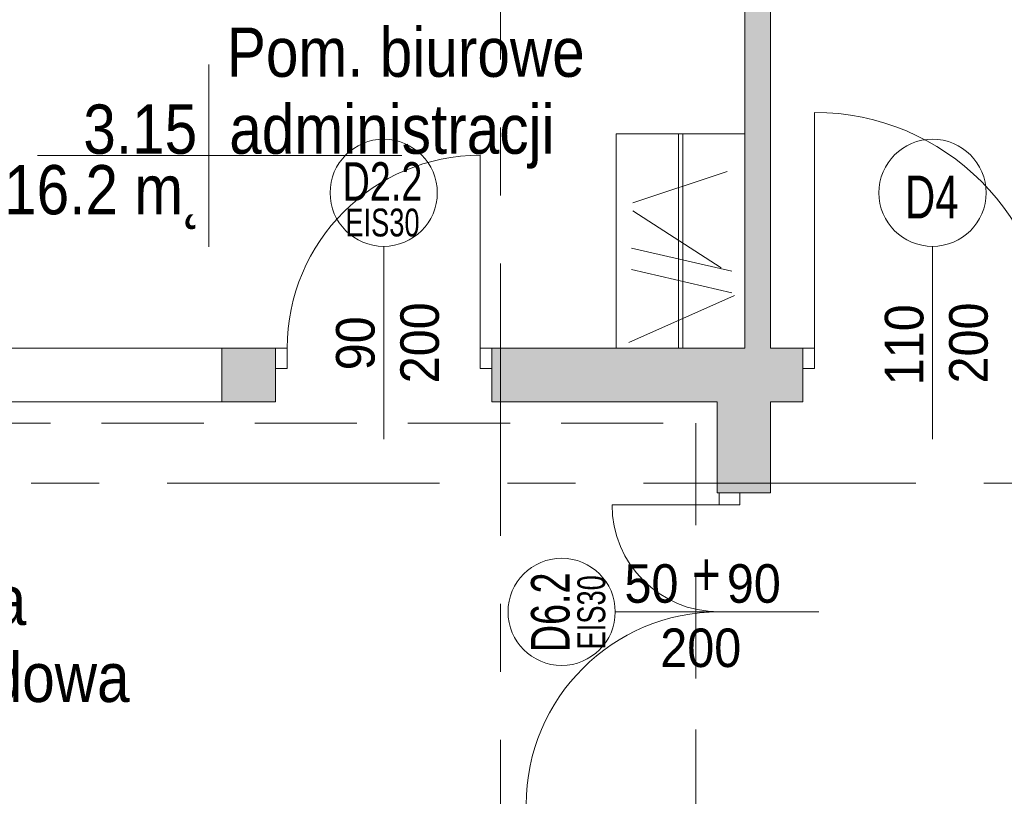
# Model space of a CAD drawing. Header units: centimetres. Extents: x -2424 to 2319, y 5 to 3760.
# Tile 68 of 117: x -850 to -391, y 2907 to 3270. Entities that reach past the tile are written whole.
import ezdxf

# ---------------------------------------------------------------- set-up
doc = ezdxf.new("R2010")
doc.units = ezdxf.units.CM
doc.linetypes.add('Hidden', pattern=[71.4375, 47.625, -23.8125])
doc.linetypes.add('Oś', pattern=[222.25, 127, -31.75, 31.75, -31.75])
for name, color, linetype, lineweight in [('A-ANNO-NOTE', 131, 'Continuous', 9), ('A-AREA-IDEN', 2, 'Continuous', 13), ('A-DETL', 90, 'Continuous', 9), ('A-DETL-GENF', 92, 'Continuous', 9), ('A-DETL-MEDM', 33, 'Continuous', 25), ('A-DOOR', 31, 'Continuous', 13), ('A-WALL', 113, 'Continuous', 13), ('I-FURN', 30, 'Continuous', 9), ('S-GRID', 1, 'Continuous', 13)]:
    doc.layers.add(name, color=color, linetype=linetype, lineweight=lineweight)
doc.layers.add('A-WALL-PATT', color=111, linetype='Continuous', lineweight=13, plot=False)
doc.styles.add('Arial', font='arial.ttf', dxfattribs={"width": 0.9, "height": 18})
doc.styles.add('Arial Narrow', font='ARIALN.TTF', dxfattribs={"height": 20})
doc.styles.add('Arial_1', font='arial.ttf', dxfattribs={"width": 0.7, "height": 20})
doc.styles.add('Arial_2', font='arial.ttf', dxfattribs={"width": 0.7, "height": 13})
doc.styles.add('Arial_3', font='arial.ttf', dxfattribs={"width": 0.7, "height": 18})
doc.styles.add('Arial_6', font='arial.ttf', dxfattribs={"width": 0.85, "height": 23})

msp = doc.modelspace()

# ---------------------------------------------------------------- linework, layer by layer
at = {"layer": 'A-ANNO-NOTE', "color": 251, "lineweight": 9}
for p, q in [((-680.12, 3073.83), (-680.12, 3163.83)), ((-680.12, 3073.83), (-680.12, 3163.83)), ((-424.12, 3073.83), (-424.12, 3163.83)), ((-424.12, 3073.83), (-424.12, 3163.83)), ((-482.12, 2993.33), (-572.12, 2993.33)), ((-482.12, 2993.33), (-572.12, 2993.33))]:
    msp.add_line(p, q, dxfattribs=at)
for centre in [(-680.12, 3188.83), (-424.12, 3188.83), (-597.12, 2993.33)]:
    msp.add_circle(centre, 25, dxfattribs=at)
at = {"layer": 'A-AREA-IDEN', "color": 251, "lineweight": 9}
for p, q in [((-761.61, 3248.67), (-761.61, 3206.17)), ((-751.85, 3206.17), (-841.61, 3206.17)), ((-841.61, 3206.17), (-671.61, 3206.17)), ((-761.61, 3206.17), (-761.61, 3163.67))]:
    msp.add_line(p, q, dxfattribs=at)
at = {"layer": 'A-DETL', "color": 251, "linetype": 'Hidden', "lineweight": 9}
for p, q in [((-954.56, 3081.33), (-534.56, 3081.33)), ((-534.56, 3081.33), (-534.56, 2863.06))]:
    msp.add_line(p, q, dxfattribs=at)
at = {"layer": 'A-DETL-GENF', "color": 251, "lineweight": 9}
for p, q in [((-730.62, 3116.33), (-730.62, 3106.83)), ((-725.12, 3116.33), (-730.62, 3116.33)), ((-725.12, 3106.83), (-725.12, 3116.33)), ((-629.62, 3116.33), (-635.12, 3116.33)), ((-635.12, 3116.33), (-635.12, 3106.83)), ((-629.62, 3106.83), (-629.62, 3116.33)), ((-484.62, 3106.83), (-484.62, 3116.33)), ((-484.62, 3116.33), (-479.12, 3116.33)), ((-479.12, 3116.33), (-479.12, 3106.83)), ((-730.62, 3106.83), (-725.12, 3106.83)), ((-635.12, 3106.83), (-629.62, 3106.83)), ((-479.12, 3106.83), (-484.62, 3106.83)), ((-523.62, 3043.33), (-523.62, 3048.83)), ((-523.62, 3048.83), (-514.07, 3048.83)), ((-514.07, 3048.83), (-514.07, 3043.33)), ((-514.07, 3043.33), (-523.62, 3043.33))]:
    msp.add_line(p, q, dxfattribs=at)
at = {"layer": 'A-DETL-MEDM', "color": 251, "lineweight": 9}
for p, q in [((-725.12, 3116.33), (-730.62, 3116.33)), ((-730.62, 3116.33), (-730.62, 3106.83)), ((-725.12, 3106.83), (-725.12, 3116.33)), ((-635.12, 3106.83), (-635.12, 3116.33)), ((-635.12, 3116.33), (-629.62, 3116.33)), ((-629.62, 3116.33), (-629.62, 3106.83)), ((-479.12, 3116.33), (-484.62, 3116.33)), ((-484.62, 3116.33), (-484.62, 3106.83)), ((-479.12, 3106.83), (-479.12, 3116.33)), ((-730.62, 3106.83), (-725.12, 3106.83)), ((-629.62, 3106.83), (-635.12, 3106.83)), ((-484.62, 3106.83), (-479.12, 3106.83)), ((-523.62, 3043.33), (-523.62, 3048.83)), ((-523.62, 3048.83), (-514.07, 3048.83)), ((-514.07, 3048.83), (-514.07, 3043.33)), ((-514.07, 3043.33), (-523.62, 3043.33))]:
    msp.add_line(p, q, dxfattribs=at)
at = {"layer": 'A-DOOR', "color": 251, "lineweight": 9}
for p, q in [((-479.12, 3116.33), (-479.12, 3226.33)), ((-635.12, 3116.33), (-635.12, 3206.33)), ((-523.62, 3043.33), (-573.62, 3043.33)), ((-547.12, 2993.33), (-477.12, 2993.33))]:
    msp.add_line(p, q, dxfattribs=at)
for centre, radius, start, end in [((-479.12, 3116.33), 110, 0, 90), ((-635.12, 3116.33), 90, 90, 180), ((-523.62, 3043.33), 50, 180, 270), ((-523.62, 2903.33), 90, 90, 180)]:
    msp.add_arc(centre, radius, start, end, dxfattribs=at)
at = {"layer": 'A-WALL', "color": 251, "lineweight": 9}
for p, q in [((-499.62, 3116.33), (-499.62, 3511.33)), ((-511.62, 3409.33), (-511.62, 3116.33)), ((-755.62, 3116.33), (-876.62, 3116.33)), ((-730.62, 3116.33), (-755.62, 3116.33)), ((-755.62, 3116.33), (-755.62, 3091.33)), ((-511.62, 3116.33), (-629.62, 3116.33)), ((-484.62, 3116.33), (-499.62, 3116.33)), ((-730.62, 3091.33), (-730.62, 3106.83)), ((-629.62, 3106.83), (-629.62, 3091.33)), ((-484.62, 3091.33), (-484.62, 3106.83)), ((-876.62, 3091.33), (-755.62, 3091.33)), ((-755.62, 3091.33), (-730.62, 3091.33)), ((-629.62, 3091.33), (-524.62, 3091.33)), ((-524.62, 3091.33), (-524.62, 3048.83)), ((-499.62, 3091.33), (-484.62, 3091.33)), ((-499.62, 3048.83), (-499.62, 3091.33)), ((-524.62, 3048.83), (-523.62, 3048.83)), ((-514.07, 3048.83), (-499.62, 3048.83))]:
    msp.add_line(p, q, dxfattribs=at)
at = {"layer": 'A-WALL-PATT', "color": 251, "linetype": 'Continuous', "lineweight": 9, "extrusion": (0, 0, -1)}
for points in [[(499.62, 3409.33), (511.62, 3332.08), (511.62, 3116.33)], [(499.62, 3409.33), (511.62, 3116.33), (499.62, 3116.33)], [(755.62, 3091.33), (730.62, 3116.33), (755.62, 3116.33)], [(730.62, 3116.33), (755.62, 3091.33), (730.62, 3091.33)], [(629.62, 3116.33), (629.62, 3091.33), (484.62, 3116.33)], [(484.62, 3116.33), (629.62, 3091.33), (484.62, 3091.33)], [(499.62, 3061.33), (524.62, 3091.33), (524.62, 3061.33)], [(524.62, 3091.33), (499.62, 3061.33), (499.62, 3091.33)], [(523.62, 3048.83), (524.62, 3061.33), (524.62, 3048.83)], [(524.62, 3061.33), (523.62, 3048.83), (499.62, 3061.33)], [(499.62, 3061.33), (523.62, 3048.83), (499.62, 3048.83)]]:
    msp.add_solid(points, dxfattribs=at)
at = {"layer": 'A-WALL-PATT', "color": 251, "linetype": 'Continuous', "lineweight": 9}
msp.add_solid([(-629.62, 3091.33), (-629.62, 3116.33), (-629.62, 3097.23)], dxfattribs=at)
at = {"layer": 'I-FURN', "color": 251, "lineweight": 9}
for p, q in [((-571.62, 3216.33), (-511.62, 3216.33)), ((-571.62, 3116.33), (-571.62, 3216.33)), ((-542.62, 3116.33), (-542.62, 3216.33)), ((-540.62, 3116.33), (-540.62, 3216.33)), ((-519.92, 3198.83), (-563.92, 3184.2)), ((-522.64, 3153.9), (-563.92, 3180.47)), ((-517.69, 3152.24), (-564.46, 3163.03)), ((-517.69, 3142.24), (-564.46, 3153.03)), ((-516.44, 3140.92), (-565.77, 3118.96))]:
    msp.add_line(p, q, dxfattribs=at)
at = {"layer": 'S-GRID', "color": 251, "linetype": 'Oś', "lineweight": 9}
for p, q in [((-625.62, 3600.33), (-625.62, 2843.33)), ((-1225.62, 3053.33), (1897.1, 3053.33))]:
    msp.add_line(p, q, dxfattribs=at)

# ---------------------------------------------------------------- texts
at = {"layer": 'A-ANNO-NOTE', "color": 251, "lineweight": 9}
for s, height, style, width, p in [('D2.2', 18, 'Arial_3', 0.7, (-699.3, 3185.11)), ('D4', 20, 'Arial_1', 0.7, (-436.96, 3176.87)), ('EIS30', 13, 'Arial_2', 0.7, (-698.01, 3168.47)), ('50', 18, 'Arial', 0.9, (-567.8, 2997.56)), ('90', 18, 'Arial', 0.9, (-520.05, 2997.56)), ('200', 18, 'Arial', 0.9, (-551.1, 2967.56))]:
    msp.add_text(s, height=height, dxfattribs=dict(at, style=style, width=width)).set_placement(p)
for s, height, style, width, p in [('200', 18, 'Arial', 0.9, (-654.36, 3099.97)), ('110', 18, 'Arial', 0.9, (-428.36, 3099.07)), ('200', 18, 'Arial', 0.9, (-398.36, 3099.88)), ('200', 18, 'Arial', 0.9, (-398.36, 3099.88)), ('90', 18, 'Arial', 0.9, (-684.36, 3106.03)), ('D6.2', 18, 'Arial_3', 0.7, (-593.41, 2974.51)), ('EIS30', 13, 'Arial_2', 0.7, (-576.77, 2975.8))]:
    msp.add_text(s, height=height, rotation=90, dxfattribs=dict(at, style=style, width=width)).set_placement(p)
at = {"layer": 'A-ANNO-NOTE', "color": 251, "lineweight": 9, "style": 'Arial Narrow'}
msp.add_text('+', height=20, dxfattribs=at).set_placement((-536.27, 3000.98))
at = {"layer": 'A-AREA-IDEN', "color": 251, "lineweight": 9, "style": 'Arial_6', "width": 0.85}
for s, p in [('Pom. biurowe', (-753.29, 3242.95)), ('3.15', (-820.26, 3207.05)), ('administracji', (-752.16, 3207.05)), ('16.2 m˛', (-857.19, 3178.78)), ('Klatka', (-922.77, 2987.16)), ('schodowa', (-921.62, 2951.26))]:
    msp.add_text(s, height=23, dxfattribs=at).set_placement(p)

doc.saveas('drawing.dxf')
